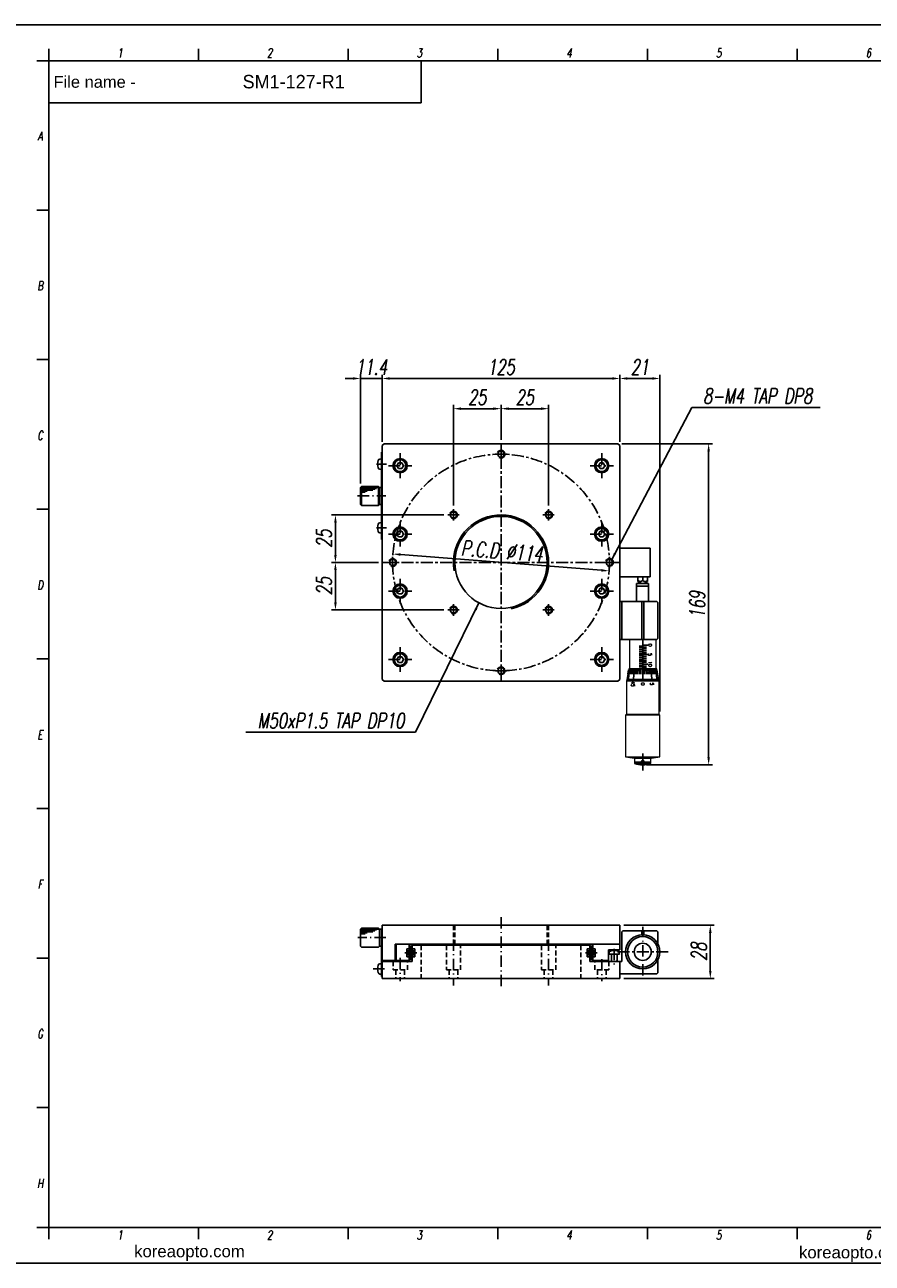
# Model space of a CAD drawing. Extents: x 0 to 2729, y 0 to 652.
# Tile 3 of 6: x 916 to 1362, y 0 to 652. Entities that reach past the tile are written whole.
import ezdxf
from ezdxf.enums import TextEntityAlignment as Align

# ---------------------------------------------------------------- set-up
doc = ezdxf.new("R2010")
doc.units = 0
doc.header["$LTSCALE"] = 0.2
for name, pattern in [('CENTER', [50.8, 31.75, -6.35, 6.35, -6.35]), ('DASHDOT', [50.5, 30, -9, 2.5, -9]), ('HIDDEN', [9.525, 6.35, -3.175])]:
    doc.linetypes.add(name, pattern=pattern)
doc.layers.get('0').update_dxf_attribs({"linetype": 'CONTINUOUS'})
doc.layers.get('DEFPOINTS').update_dxf_attribs({"linetype": 'CONTINUOUS'})
for name, color, linetype in [('1', 1, 'CENTER'), ('2', 2, 'HIDDEN'), ('3', 3, 'CONTINUOUS'), ('4', 4, 'CONTINUOUS'), ('DIM', 8, 'CONTINUOUS'), ('FORM', 7, 'CONTINUOUS'), ('PAPER', 2, 'CONTINUOUS'), ('W', 4, 'CONTINUOUS')]:
    doc.layers.add(name, color=color, linetype=linetype)
doc.styles.add('H', font='txt')
doc.styles.add('ROMANS', font='ROMANS')
doc.styles.add('S', font='romans', dxfattribs={"width": 0.7})
doc.styles.add('SEACAD_arial_ttfI', font='arial.ttf')
doc.styles.get("Standard").update_dxf_attribs({"font": 'romans.shx', "width": 0.7, "oblique": 10, "bigfont": 'whgtxt.shx'})
doc.dimstyles.get("Standard").update_dxf_attribs({"dimtxt": 0.18, "dimasz": 0.18, "dimexe": 0.18, "dimexo": 0.0625, "dimgap": 0.09, "dimtad": 0, "dimtih": 1, "dimtoh": 1, "dimdec": 4, "dimzin": 0, "dimdsep": 46, "dimtxsty": 'Standard', "dimcen": 0.09, "dimadec": 0, "dimazin": 0, "dimtfac": 1, "dimtdec": 4, "dimtofl": 0, "dimtmove": 0, "dimatfit": 3, "dimfxl": 0, "dimtolj": 1, "dimtzin": 0, "dimarcsym": 0})

# ---------------------------------------------------------------- blocks, each defined once
blk = doc.blocks.new('*D131')
at = {"color": 4, "lineweight": -2}
for p, q in [((1141.54, 398.83), (1141.54, 451.76)), ((1162.54, 449.76), (1145.54, 449.76)), ((1166.54, 433.33), (1166.54, 451.76))]:
    blk.add_line(p, q, dxfattribs=at)
at = {"color": 4}
for points in [[(1145.54, 450.43), (1145.54, 449.09), (1141.54, 449.76)], [(1162.54, 450.43), (1162.54, 449.09), (1166.54, 449.76)]]:
    blk.add_solid(points, dxfattribs=at)
at = {"layer": 'DEFPOINTS', "color": 0}
for p in [(1141.54, 449.76), (1166.54, 431.33), (1141.54, 396.83)]:
    blk.add_point(p, dxfattribs=at)
at = {"color": 3, "insert": (1154.04, 455.76), "char_height": 8, "attachment_point": 5}
blk.add_mtext('\\A1;25', dxfattribs=at)
blk = doc.blocks.new('*D132')
at = {"color": 4, "lineweight": -2}
for p, q in [((1166.54, 433.33), (1166.54, 451.76)), ((1170.54, 449.76), (1187.54, 449.76)), ((1191.54, 398.83), (1191.54, 451.76))]:
    blk.add_line(p, q, dxfattribs=at)
at = {"color": 4}
for points in [[(1170.54, 450.43), (1170.54, 449.09), (1166.54, 449.76)], [(1187.54, 450.43), (1187.54, 449.09), (1191.54, 449.76)]]:
    blk.add_solid(points, dxfattribs=at)
at = {"layer": 'DEFPOINTS', "color": 0}
for p in [(1191.54, 449.76), (1166.54, 431.33), (1191.54, 396.83)]:
    blk.add_point(p, dxfattribs=at)
at = {"color": 3, "insert": (1179.04, 455.76), "char_height": 8, "attachment_point": 5}
blk.add_mtext('\\A1;25', dxfattribs=at)
blk = doc.blocks.new('*D133')
at = {"layer": '3', "color": 4, "lineweight": -2}
for p, q in [((1104.04, 432.33), (1104.04, 467.65)), ((1225.04, 465.65), (1108.04, 465.65)), ((1229.04, 432.33), (1229.04, 467.65))]:
    blk.add_line(p, q, dxfattribs=at)
at = {"layer": '3', "color": 4}
for points in [[(1108.04, 466.32), (1108.04, 464.98), (1104.04, 465.65)], [(1225.04, 466.32), (1225.04, 464.98), (1229.04, 465.65)]]:
    blk.add_solid(points, dxfattribs=at)
at = {"layer": 'DEFPOINTS', "color": 0}
for p in [(1104.04, 465.65), (1104.04, 430.33), (1229.04, 430.33)]:
    blk.add_point(p, dxfattribs=at)
at = {"layer": '3', "color": 3, "insert": (1166.54, 471.65), "char_height": 8, "attachment_point": 5}
blk.add_mtext('\\A1;125', dxfattribs=at)
blk = doc.blocks.new('*D134')
at = {"color": 4, "lineweight": -2}
for p, q in [((1229.04, 432.33), (1229.04, 467.65)), ((1246.04, 465.65), (1233.04, 465.65)), ((1250.04, 290.33), (1250.04, 467.65))]:
    blk.add_line(p, q, dxfattribs=at)
at = {"color": 4}
for points in [[(1233.04, 466.32), (1233.04, 464.98), (1229.04, 465.65)], [(1246.04, 466.32), (1246.04, 464.98), (1250.04, 465.65)]]:
    blk.add_solid(points, dxfattribs=at)
at = {"layer": 'DEFPOINTS', "color": 0}
for p in [(1229.04, 465.65), (1229.04, 430.33), (1250.04, 288.33)]:
    blk.add_point(p, dxfattribs=at)
at = {"color": 3, "insert": (1239.54, 471.65), "char_height": 8, "attachment_point": 5}
blk.add_mtext('\\A1;21', dxfattribs=at)
blk = doc.blocks.new('*D135')
at = {"color": 4, "lineweight": -2}
for p, q in [((1230.04, 431.33), (1277.71, 431.33)), ((1275.71, 427.33), (1275.71, 266.33)), ((1243.04, 262.33), (1277.71, 262.33))]:
    blk.add_line(p, q, dxfattribs=at)
at = {"color": 4}
for points in [[(1275.04, 427.33), (1276.37, 427.33), (1275.71, 431.33)], [(1275.04, 266.33), (1276.37, 266.33), (1275.71, 262.33)]]:
    blk.add_solid(points, dxfattribs=at)
at = {"layer": 'DEFPOINTS', "color": 0}
for p in [(1228.04, 431.33), (1241.04, 262.33), (1275.71, 262.33)]:
    blk.add_point(p, dxfattribs=at)
at = {"color": 3, "insert": (1269.71, 346.58), "char_height": 8, "attachment_point": 5, "rotation": 90}
blk.add_mtext('\\A1;169', dxfattribs=at)
blk = doc.blocks.new('*D136')
at = {"color": 4, "lineweight": -2}
for p, q in [((1088.64, 465.65), (1084.64, 465.65)), ((1092.64, 410.33), (1092.64, 467.65)), ((1092.64, 465.65), (1104.04, 465.65)), ((1108.04, 465.65), (1112.04, 465.65))]:
    blk.add_line(p, q, dxfattribs=at)
at = {"color": 4}
for points in [[(1088.64, 466.32), (1088.64, 464.98), (1092.64, 465.65)], [(1108.04, 466.32), (1108.04, 464.98), (1104.04, 465.65)]]:
    blk.add_solid(points, dxfattribs=at)
at = {"layer": 'DEFPOINTS', "color": 0}
for p in [(1104.04, 465.65), (1104.04, 465.65), (1092.64, 408.33)]:
    blk.add_point(p, dxfattribs=at)
at = {"color": 3, "insert": (1098.34, 471.65), "char_height": 8, "attachment_point": 5}
blk.add_mtext('\\A1;11.4', dxfattribs=at)
blk = doc.blocks.new('*D137')
at = {"color": 4, "lineweight": -2}
for p, q in [((1102.04, 368.83), (1077.46, 368.83)), ((1079.46, 347.83), (1079.46, 364.83)), ((1136.54, 343.83), (1077.46, 343.83))]:
    blk.add_line(p, q, dxfattribs=at)
at = {"color": 4}
for points in [[(1078.79, 364.83), (1080.13, 364.83), (1079.46, 368.83)], [(1078.79, 347.83), (1080.13, 347.83), (1079.46, 343.83)]]:
    blk.add_solid(points, dxfattribs=at)
at = {"layer": 'DEFPOINTS', "color": 0}
for p in [(1079.46, 368.83), (1104.04, 368.83), (1138.54, 343.83)]:
    blk.add_point(p, dxfattribs=at)
at = {"color": 3, "insert": (1073.46, 356.33), "char_height": 8, "attachment_point": 5, "rotation": 90}
blk.add_mtext('\\A1;25', dxfattribs=at)
blk = doc.blocks.new('*D138')
at = {"color": 4, "lineweight": -2}
for p, q in [((1136.54, 393.83), (1077.46, 393.83)), ((1079.46, 389.83), (1079.46, 372.83)), ((1102.04, 368.83), (1077.46, 368.83))]:
    blk.add_line(p, q, dxfattribs=at)
at = {"color": 4}
for points in [[(1078.79, 389.83), (1080.13, 389.83), (1079.46, 393.83)], [(1078.79, 372.83), (1080.13, 372.83), (1079.46, 368.83)]]:
    blk.add_solid(points, dxfattribs=at)
at = {"layer": 'DEFPOINTS', "color": 0}
for p in [(1138.54, 393.83), (1079.46, 368.83), (1104.04, 368.83)]:
    blk.add_point(p, dxfattribs=at)
at = {"color": 3, "insert": (1073.46, 381.33), "char_height": 8, "attachment_point": 5, "rotation": 90}
blk.add_mtext('\\A1;25', dxfattribs=at)
blk = doc.blocks.new('*D139')
at = {"color": 4, "lineweight": -2}
for p, q in [((1231.04, 177.95), (1278.59, 177.95)), ((1276.59, 173.95), (1276.59, 153.95)), ((1231.04, 149.95), (1278.59, 149.95))]:
    blk.add_line(p, q, dxfattribs=at)
at = {"color": 4}
for points in [[(1275.92, 173.95), (1277.26, 173.95), (1276.59, 177.95)], [(1275.92, 153.95), (1277.26, 153.95), (1276.59, 149.95)]]:
    blk.add_solid(points, dxfattribs=at)
at = {"layer": 'DEFPOINTS', "color": 0}
for p in [(1229.04, 177.95), (1229.04, 149.95), (1276.59, 149.95)]:
    blk.add_point(p, dxfattribs=at)
at = {"color": 3, "insert": (1270.59, 163.95), "char_height": 8, "attachment_point": 5, "rotation": 90}
blk.add_mtext('\\A1;28', dxfattribs=at)
blk = doc.blocks.new('A$C441E1B41')
for p, q in [((2.31, 25), (2.31, 0)), ((2.71, 16), (2.71, 25)), ((3.71, 25), (4.21, 25.5)), ((3.71, 25), (3.71, 16)), ((13.21, 25.5), (4.21, 25.5)), ((13.71, 25), (13.21, 25.5)), ((13.71, 16), (13.71, 25)), ((3.71, 16), (4.21, 15.5)), ((4.21, 15.5), (13.21, 15.5)), ((13.21, 15.5), (13.71, 16))]:
    blk.add_line(p, q)
blk.add_arc((-2.29, 4), 7, 343.74297, 16.25703)
at = {"layer": '1', "color": 7, "linetype": 'Continuous'}
for p, q in [((2.31, 25), (2.71, 25)), ((2.71, 25), (2.71, 0)), ((3.71, 25), (2.71, 25)), ((2.71, 16.5), (2.71, 24.5)), ((3.71, 25), (3.71, 16)), ((3.71, 16), (2.71, 16)), ((2.71, 6.75), (2.71, 3.57)), ((3.55, 6.68), (2.71, 6.75)), ((2.31, 5.39), (2.31, 3.57)), ((2.31, 0), (2.71, 0)), ((3.55, 1.32), (2.71, 1.25))]:
    blk.add_line(p, q, dxfattribs=at)
for centre, start, end in [((3.47, 5.68), 16.25703, 85), ((3.47, 2.32), 275, 343.74297)]:
    blk.add_arc(centre, 1, start, end, dxfattribs=at)
at = {"layer": '3', "color": 1, "linetype": 'DASHDOT'}
for p, q in [((0.34, 20.5), (15.19, 20.5)), ((7.05, 4), (0, 4))]:
    blk.add_line(p, q, dxfattribs=at)
at = {"layer": '3'}
for p, q in [((13.21, 25), (4.21, 25)), ((13.21, 24.5), (5.21, 24.5)), ((13.21, 24), (6.21, 24)), ((13.21, 23.5), (7.21, 23.5)), ((13.21, 23), (10.21, 23)), ((13.21, 22.5), (11.21, 22.5))]:
    blk.add_line(p, q, dxfattribs=at)
blk = doc.blocks.new('A$C1B74274C')
for p, q in [((3.71, 27.5), (4.21, 28)), ((3.71, 27.5), (3.71, 18.5)), ((13.21, 28), (4.21, 28)), ((13.71, 27.5), (13.21, 28)), ((13.71, 18.5), (13.71, 27.5)), ((3.71, 18.5), (4.21, 18)), ((4.21, 18), (13.21, 18)), ((13.21, 18), (13.71, 18.5))]:
    blk.add_line(p, q)
at = {"layer": '1', "color": 7, "linetype": 'Continuous'}
for p, q in [((2.31, 46), (2.31, 0)), ((2.71, 46), (2.31, 46)), ((2.71, 0), (2.71, 46)), ((2.71, 42.5), (3.55, 42.43)), ((2.71, 37), (2.71, 42.5)), ((3.55, 37.07), (2.71, 37)), ((3.71, 27.5), (2.71, 27.5)), ((3.71, 27.5), (3.71, 18.5)), ((3.71, 18.5), (2.71, 18.5)), ((2.71, 9), (3.55, 8.93)), ((2.71, 3.5), (2.71, 9)), ((3.55, 3.57), (2.71, 3.5)), ((2.31, 0), (2.71, 0))]:
    blk.add_line(p, q, dxfattribs=at)
for centre, radius, start, end in [((3.47, 41.43), 1, 16.25703, 85), ((-2.29, 39.75), 7, 343.74297, 16.25703), ((3.47, 38.07), 1, 275, 343.74297), ((3.47, 7.93), 1, 16.25703, 85), ((-2.29, 6.25), 7, 343.74297, 16.25703), ((3.47, 4.57), 1, 275, 343.74297)]:
    blk.add_arc(centre, radius, start, end, dxfattribs=at)
at = {"layer": '3', "color": 1, "linetype": 'DASHDOT'}
for p, q in [((5.25, 39.75), (0, 39.75)), ((15.23, 23), (0.45, 23)), ((5.25, 6.25), (0, 6.25))]:
    blk.add_line(p, q, dxfattribs=at)
at = {"layer": '3'}
for p, q in [((4.21, 28), (4.21, 18)), ((13.21, 27.5), (4.21, 27.5)), ((13.21, 27), (5.21, 27)), ((13.21, 26.5), (6.21, 26.5)), ((13.21, 28), (13.21, 18)), ((13.21, 26), (7.21, 26)), ((13.21, 25.5), (10.21, 25.5)), ((13.21, 25), (11.21, 25))]:
    blk.add_line(p, q, dxfattribs=at)
blk = doc.blocks.new('SW_CENTERMARKSYMBOL_0')
at = {"layer": '3', "color": 0}
for p, q in [((-2.5, 0), (-4.45, 0)), ((0, 0), (-2.5, 0)), ((0, 2.5), (0, 4.45)), ((0, 0), (0, 2.5)), ((0, 0), (0, -2.5)), ((0, 0), (2.5, 0)), ((2.5, 0), (4.45, 0)), ((0, -2.5), (0, -4.45))]:
    blk.add_line(p, q, dxfattribs=at)
blk = doc.blocks.new('SGHF')
at = {"color": 7, "linetype": 'Continuous', "lineweight": 15}
for p, q in [((11324.14, 3853.02), (11308.64, 3853.02)), ((11308.64, 3853.02), (11308.64, 3846.02)), ((11330.57, 3854.62), (11324.14, 3853.37)), ((11324.14, 3853.37), (11324.14, 3838.67)), ((11348.14, 3854.62), (11330.57, 3854.62)), ((11330.57, 3854.62), (11330.57, 3846.02)), ((11348.54, 3855.02), (11348.14, 3854.62)), ((11348.14, 3854.62), (11348.14, 3837.42)), ((11370.34, 3855.02), (11348.54, 3855.02)), ((11348.54, 3855.02), (11348.54, 3846.02)), ((11371.14, 3850.57), (11370.34, 3855.02)), ((11370.34, 3846.02), (11370.34, 3855.02)), ((11308.64, 3846.02), (11308.64, 3839.02)), ((11330.57, 3846.02), (11330.57, 3837.42)), ((11348.54, 3846.02), (11348.54, 3837.02)), ((11370.34, 3837.02), (11370.34, 3846.02)), ((11371.14, 3846.02), (11371.14, 3850.57)), ((11374, 3850.37), (11371.14, 3850.37)), ((11371.14, 3841.47), (11371.14, 3846.02)), ((11374, 3841.67), (11374, 3850.37)), ((11308.64, 3839.02), (11324.14, 3839.02)), ((11324.14, 3838.67), (11330.57, 3837.42)), ((11370.34, 3837.02), (11371.14, 3841.47)), ((11371.14, 3841.67), (11374, 3841.67)), ((11330.57, 3837.42), (11348.14, 3837.42)), ((11348.14, 3837.42), (11348.54, 3837.02)), ((11348.54, 3837.02), (11370.34, 3837.02))]:
    blk.add_line(p, q, dxfattribs=at)
at = {"color": 0, "linetype": 'ByBlock'}
for p, q in [((11324.14, 3852.52), (11324.14, 3839.52)), ((11308.64, 3846.02), (11324.14, 3846.02)), ((11311.64, 3848.77), (11311.64, 3846.27)), ((11312.14, 3844.07), (11312.14, 3845.77)), ((11312.64, 3847.97), (11312.64, 3846.27)), ((11313.14, 3844.07), (11313.14, 3845.77)), ((11313.64, 3847.97), (11313.64, 3846.27)), ((11314.14, 3844.07), (11314.14, 3845.77)), ((11314.64, 3847.97), (11314.64, 3846.27)), ((11315.14, 3844.07), (11315.14, 3845.77)), ((11315.64, 3847.97), (11315.64, 3846.27)), ((11316.14, 3844.07), (11316.14, 3845.77)), ((11316.64, 3848.77), (11316.64, 3846.27)), ((11317.14, 3844.07), (11317.14, 3845.77)), ((11317.64, 3847.97), (11317.64, 3846.27)), ((11318.14, 3844.07), (11318.14, 3845.77)), ((11318.64, 3847.97), (11318.64, 3846.27)), ((11319.14, 3844.07), (11319.14, 3845.77)), ((11319.64, 3847.97), (11319.64, 3846.27)), ((11320.14, 3844.07), (11320.14, 3845.77)), ((11320.64, 3847.97), (11320.64, 3846.27)), ((11321.14, 3844.07), (11321.14, 3845.77)), ((11321.64, 3848.77), (11321.64, 3846.27)), ((11322.14, 3844.07), (11322.14, 3845.77)), ((11322.64, 3847.97), (11322.64, 3846.27)), ((11323.14, 3844.07), (11323.14, 3845.77)), ((11323.64, 3847.97), (11323.64, 3846.27)), ((11324.14, 3846.02), (11329.64, 3846.02))]:
    blk.add_line(p, q, dxfattribs=at)
at = {"color": 7, "linetype": 'Continuous', "lineweight": 15}
blk.add_arc((11359.64, 3846.02), 15, 343.14204, 16.85796, dxfattribs=at)
blk.add_open_spline([(11373.99, 3846.02), (11373.99, 3845.91), (11373.97, 3845.8), (11373.89, 3845.59), (11373.82, 3845.5), (11373.67, 3845.34), (11373.57, 3845.28), (11373.37, 3845.2), (11373.26, 3845.17), (11373.03, 3845.17), (11372.92, 3845.19), (11372.72, 3845.28), (11372.62, 3845.34), (11372.38, 3845.58), (11372.29, 3845.8), (11372.29, 3846.14), (11372.32, 3846.25), (11372.4, 3846.45), (11372.46, 3846.55), (11372.62, 3846.7), (11372.72, 3846.77), (11372.92, 3846.85), (11373.03, 3846.87), (11373.25, 3846.87), (11373.37, 3846.85), (11373.57, 3846.77), (11373.66, 3846.7), (11373.9, 3846.47), (11373.99, 3846.25), (11373.99, 3846.02)], degree=3, knots=[0, 0, 0, 0, 0.0625, 0.0625, 0.125, 0.125, 0.1875, 0.1875, 0.25, 0.25, 0.3125, 0.3125, 0.375, 0.375, 0.5, 0.5, 0.5625, 0.5625, 0.625, 0.625, 0.6875, 0.6875, 0.75, 0.75, 0.8125, 0.8125, 0.875, 0.875, 1, 1, 1, 1], dxfattribs=at)
at = {"layer": '1', "color": 7, "linetype": 'Continuous'}
for p, q in [((11324.14, 3852.92), (11329.14, 3853.48)), ((11324.14, 3851.61), (11326.9, 3851.95)), ((11324.16, 3852.14), (11326.92, 3852.52)), ((11324.17, 3853.18), (11326.93, 3853.55)), ((11324.17, 3852.56), (11326.93, 3852.94)), ((11324.72, 3853.49), (11326.93, 3853.79)), ((11324.13, 3850.99), (11326.89, 3851.28)), ((11324.14, 3850.28), (11329.14, 3850.85)), ((11324.14, 3849.52), (11326.89, 3849.77)), ((11324.14, 3848.69), (11326.89, 3848.89)), ((11324.14, 3847.83), (11326.89, 3847.96)), ((11324.14, 3846.93), (11326.89, 3847)), ((11324.14, 3845.11), (11326.89, 3845.05)), ((11324.13, 3841.06), (11326.89, 3840.77)), ((11324.14, 3844.22), (11326.89, 3844.09)), ((11324.14, 3843.35), (11326.89, 3843.16)), ((11324.14, 3842.53), (11326.89, 3842.28)), ((11324.14, 3841.76), (11329.14, 3841.2)), ((11324.14, 3840.44), (11326.9, 3840.1)), ((11324.14, 3839.13), (11329.14, 3838.56)), ((11324.16, 3839.9), (11326.92, 3839.52)), ((11324.17, 3839.48), (11326.93, 3839.1)), ((11324.17, 3838.87), (11326.93, 3838.49)), ((11324.72, 3838.56), (11326.93, 3838.26))]:
    blk.add_line(p, q, dxfattribs=at)
at = {"layer": 'DIM'}
blk.add_line((11329.64, 3854.52), (11329.64, 3837.52), dxfattribs=at)
at = {"layer": '2', "color": 1, "linetype": 'CENTER'}
blk.add_blockref('SW_CENTERMARKSYMBOL_0', (11373.14, 3846.02), dxfattribs=at)
at = {"color": 0, "linetype": 'ByBlock', "style": 'ROMANS', "width": 0.8}
for s, p in [('5', (11331.45, 3850.02)), ('5', (11315.95, 3849.02)), ('10', (11320.28, 3849.02)), ('45', (11330.78, 3840.02))]:
    blk.add_text(s, height=1.8, dxfattribs=at).set_placement(p)
for p in [(11312.33, 3850.83), (11332.8, 3846.96)]:
    blk.add_text('0', height=1.8, rotation=180, dxfattribs=at).set_placement(p)
blk = doc.blocks.new('*D171')
at = {"color": 4, "lineweight": -2}
blk.add_line((1219.38, 364.7), (1113.7, 372.97), dxfattribs=at)
at = {"color": 4}
for points in [[(1113.76, 373.64), (1113.65, 372.31), (1109.72, 373.29)], [(1219.43, 365.36), (1219.33, 364.03), (1223.37, 364.38)]]:
    blk.add_solid(points, dxfattribs=at)
at = {"layer": 'DEFPOINTS', "color": 0}
for p in [(1109.72, 373.29), (1223.37, 364.38)]:
    blk.add_point(p, dxfattribs=at)
at = {"color": 3, "insert": (1167.01, 374.82), "char_height": 8, "attachment_point": 5, "rotation": 355.52114}
blk.add_mtext('\\A1;P.C.D %%c114', dxfattribs=at)
blk = doc.blocks.new('erdftrgf45r')
at = {"layer": 'W'}
for p, q in [((34921.74, 9666.28), (35198.74, 9666.28)), ((34921.74, 9471.28), (34921.74, 9666.28)), ((35198.74, 9666.28), (35198.74, 9471.28)), ((35198.74, 9471.28), (34921.74, 9471.28))]:
    blk.add_line(p, q, dxfattribs=at)

msp = doc.modelspace()

# ---------------------------------------------------------------- linework, layer by layer
at = {"color": 7, "linetype": 'Continuous'}
for p, q in [((1245.04241, 376.33487), (1229.04241, 376.33487)), ((1245.04241, 361.33487), (1245.04241, 376.33487)), ((1229.04241, 361.33487), (1245.04241, 361.33487)), ((1243.54241, 361.33487), (1238.54241, 361.33487)), ((1238.54241, 361.33487), (1238.54241, 358.88538)), ((1241.04241, 361.33487), (1241.04241, 359.35581)), ((1243.54241, 358.88538), (1243.54241, 361.33487))]:
    msp.add_line(p, q, dxfattribs=at)
at = {"color": 0}
for p, q in [((1229.04241, 348.33487), (1229.04241, 328.33487)), ((1230.54241, 174.95037), (1230.04241, 174.45037)), ((1230.04241, 174.45037), (1230.04241, 158.95037)), ((1240.54241, 174.95037), (1230.54241, 174.95037)), ((1240.54241, 174.95037), (1240.54241, 172.93647)), ((1248.54241, 174.95037), (1241.54241, 174.95037)), ((1241.54241, 174.95037), (1241.54241, 172.93647)), ((1249.04241, 174.45037), (1248.54241, 174.95037)), ((1249.04241, 174.45037), (1249.04241, 168.07347)), ((1230.04241, 158.95037), (1229.04241, 158.95037)), ((1249.04241, 159.82726), (1249.04241, 152.95037)), ((1248.54241, 152.45037), (1229.04241, 152.45037)), ((1249.04241, 152.95037), (1248.54241, 152.45037))]:
    msp.add_line(p, q, dxfattribs=at)
for p, q in [((1247.96934, 328.33487), (1233.96934, 328.33487)), ((1229.04241, 164.95037), (1229.04241, 177.95037)), ((1110.81547, 167.95037), (1110.81547, 159.45037)), ((1110.81547, 167.95037), (1110.81547, 159.45037)), ((1111.31547, 167.95037), (1111.31547, 159.45037)), ((1117.01547, 165.52619), (1117.01547, 161.37454)), ((1117.01547, 161.87454), (1117.01547, 165.52619)), ((1118.29241, 165.52619), (1117.01547, 165.52619)), ((1118.17741, 164.13037), (1118.17741, 162.77037)), ((1118.17741, 164.13037), (1118.67241, 164.13037)), ((1118.31547, 165.52619), (1118.31547, 167.95037)), ((1118.31547, 166.02619), (1118.31547, 167.95037)), ((1118.67241, 166.95037), (1118.67241, 159.95037)), ((1119.51241, 166.95037), (1119.51241, 159.95037)), ((1120.00741, 164.13037), (1119.51241, 164.13037)), ((1119.86936, 165.52619), (1119.86936, 167.45037)), ((1119.86936, 165.52619), (1121.16936, 165.52619)), ((1120.00741, 164.13037), (1120.00741, 162.77037)), ((1213.21547, 165.52619), (1211.91547, 165.52619)), ((1213.07741, 164.13037), (1213.07741, 162.77037)), ((1213.07741, 164.13037), (1213.57241, 164.13037)), ((1213.21547, 165.52619), (1213.21547, 167.45037)), ((1213.57241, 166.95037), (1213.57241, 159.95037)), ((1214.41241, 166.95037), (1214.41241, 159.95037)), ((1214.90741, 164.13037), (1214.41241, 164.13037)), ((1214.76936, 165.52619), (1214.76936, 167.95037)), ((1214.79241, 165.52619), (1216.06936, 165.52619)), ((1214.90741, 164.13037), (1214.90741, 162.77037)), ((1216.06936, 165.52619), (1216.06936, 161.37454)), ((1220.16936, 167.95037), (1229.04241, 167.95037)), ((1118.31547, 161.37454), (1117.01547, 161.37454)), ((1118.17741, 162.77037), (1118.67241, 162.77037)), ((1118.31547, 161.37454), (1118.31547, 159.45037)), ((1118.31547, 161.37454), (1118.31547, 159.45037)), ((1118.67241, 159.95037), (1119.51241, 159.95037)), ((1120.00741, 162.77037), (1119.51241, 162.77037)), ((1119.86936, 161.37454), (1121.16936, 161.37454)), ((1119.86936, 161.37454), (1119.86936, 158.95037)), ((1213.21547, 161.37454), (1211.91547, 161.37454)), ((1213.07741, 162.77037), (1213.57241, 162.77037)), ((1213.21547, 161.37454), (1213.21547, 158.95037)), ((1214.41241, 159.95037), (1213.57241, 159.95037)), ((1214.90741, 162.77037), (1214.41241, 162.77037)), ((1214.76936, 161.37454), (1216.06936, 161.37454)), ((1214.76936, 161.37454), (1214.76936, 159.45037)), ((928.70553, 151.21043), (928.70553, 18.98796)), ((928.70553, 18.98796), (1086.14292, 18.98796))]:
    msp.add_line(p, q)
msp.add_lwpolyline([(909.81661, 651.76691), (1819.63311, 651.76691), (1819.63311, 0.09904), (909.81661, 0.09904)], close=True)
for centre, radius in [((1166.53733, 425.82978), 1.65), ((1141.54241, 393.83487), 1.65), ((1191.54241, 393.83487), 1.65), ((1109.53733, 368.82978), 1.65), ((1223.54241, 368.83487), 1.65), ((1141.54241, 343.83487), 1.65), ((1191.54241, 343.83487), 1.65), ((1166.54241, 311.83487), 1.65), ((1241.04241, 163.95037), 9), ((1241.04241, 163.95037), 8), ((1117.61047, 164.93119), 0.595), ((1119.09241, 163.45037), 1.5), ((1120.57436, 164.93119), 0.595), ((1212.51047, 164.93119), 0.595), ((1213.99241, 163.45037), 1.5), ((1215.47436, 164.93119), 0.595), ((1241.04241, 163.95037), 4.5), ((1117.61047, 161.96954), 0.595), ((1120.57436, 161.96954), 0.595), ((1212.51047, 161.96954), 0.595), ((1215.47436, 161.96954), 0.595)]:
    msp.add_circle(centre, radius)
at = {"color": 3}
for centre in [(1166.54241, 425.83487), (1109.54241, 368.83487), (1223.5475, 368.83996), (1166.5475, 311.83996)]:
    msp.add_arc(centre, 2, 239.53161836, 156.40702219, dxfattribs=at)
at = {"color": 7, "linetype": 'Continuous'}
for centre, radius, start, end in [((1239.79241, 360.7813), 1.89592, 228.752728, 311.247272), ((1241.04241, 361.33487), 3.5, 224.41531, 315.58469), ((1242.29241, 360.7813), 1.89592, 228.752728, 311.247272)]:
    msp.add_arc(centre, radius, start, end, dxfattribs=at)
at = {"layer": '1', "color": 7, "linetype": 'Continuous'}
for p, q in [((1105.04241, 431.33487), (1104.04241, 430.33487)), ((1104.04241, 430.33487), (1104.04241, 307.33487)), ((1228.04241, 431.33487), (1105.04241, 431.33487)), ((1229.04241, 430.33487), (1228.04241, 431.33487)), ((1229.04241, 307.33487), (1229.04241, 430.33487)), ((1112.59984, 421.25832), (1111.73381, 419.75832)), ((1111.73381, 419.75832), (1112.59984, 418.25832)), ((1114.33189, 421.25832), (1112.59984, 421.25832)), ((1112.59984, 418.25832), (1114.33189, 418.25832)), ((1115.19791, 419.75832), (1114.33189, 421.25832)), ((1114.33189, 418.25832), (1115.19791, 419.75832)), ((1218.59984, 421.25832), (1217.73381, 419.75832)), ((1217.73381, 419.75832), (1218.59984, 418.25832)), ((1220.33189, 421.25832), (1218.59984, 421.25832)), ((1218.59984, 418.25832), (1220.33189, 418.25832)), ((1221.19791, 419.75832), (1220.33189, 421.25832)), ((1220.33189, 418.25832), (1221.19791, 419.75832)), ((1112.59984, 385.25832), (1111.73381, 383.75832)), ((1114.33189, 385.25832), (1112.59984, 385.25832)), ((1115.19791, 383.75832), (1114.33189, 385.25832)), ((1218.59984, 385.25832), (1217.73381, 383.75832)), ((1220.33189, 385.25832), (1218.59984, 385.25832)), ((1221.19791, 383.75832), (1220.33189, 385.25832)), ((1111.73381, 383.75832), (1112.59984, 382.25832)), ((1112.59984, 382.25832), (1114.33189, 382.25832)), ((1114.33189, 382.25832), (1115.19791, 383.75832)), ((1217.73381, 383.75832), (1218.59984, 382.25832)), ((1218.59984, 382.25832), (1220.33189, 382.25832)), ((1220.33189, 382.25832), (1221.19791, 383.75832)), ((1112.59984, 355.25832), (1111.73381, 353.75832)), ((1111.73381, 353.75832), (1112.59984, 352.25832)), ((1114.33189, 355.25832), (1112.59984, 355.25832)), ((1112.59984, 352.25832), (1114.33189, 352.25832)), ((1115.19791, 353.75832), (1114.33189, 355.25832)), ((1114.33189, 352.25832), (1115.19791, 353.75832)), ((1218.59984, 355.25832), (1217.73381, 353.75832)), ((1217.73381, 353.75832), (1218.59984, 352.25832)), ((1220.33189, 355.25832), (1218.59984, 355.25832)), ((1218.59984, 352.25832), (1220.33189, 352.25832)), ((1221.19791, 353.75832), (1220.33189, 355.25832)), ((1220.33189, 352.25832), (1221.19791, 353.75832)), ((1237.79434, 357.83487), (1237.79434, 348.33487)), ((1244.14434, 357.83487), (1237.79434, 357.83487)), ((1237.79434, 356.33487), (1244.14434, 356.33487)), ((1244.14434, 348.33487), (1244.14434, 357.83487)), ((1248.54241, 348.33487), (1229.04241, 348.33487)), ((1229.04241, 347.33487), (1229.04241, 329.33487)), ((1230.04241, 328.33487), (1230.04241, 348.33487)), ((1240.54241, 328.33487), (1240.54241, 348.33487)), ((1241.54241, 328.33487), (1241.54241, 348.33487)), ((1249.04241, 347.83487), (1248.54241, 348.33487)), ((1249.04241, 328.83487), (1249.04241, 347.83487)), ((1229.04241, 328.33487), (1248.54241, 328.33487)), ((1248.54241, 328.33487), (1249.04241, 328.83487)), ((1112.59984, 319.25832), (1111.73381, 317.75832)), ((1111.73381, 317.75832), (1112.59984, 316.25832)), ((1114.33189, 319.25832), (1112.59984, 319.25832)), ((1112.59984, 316.25832), (1114.33189, 316.25832)), ((1115.19791, 317.75832), (1114.33189, 319.25832)), ((1114.33189, 316.25832), (1115.19791, 317.75832)), ((1218.59984, 319.25832), (1217.73381, 317.75832)), ((1217.73381, 317.75832), (1218.59984, 316.25832)), ((1220.33189, 319.25832), (1218.59984, 319.25832)), ((1218.59984, 316.25832), (1220.33189, 316.25832)), ((1221.19791, 317.75832), (1220.33189, 319.25832)), ((1220.33189, 316.25832), (1221.19791, 317.75832)), ((1104.04241, 307.33487), (1105.04241, 306.33487)), ((1105.04241, 306.33487), (1228.04241, 306.33487)), ((1228.04241, 306.33487), (1229.04241, 307.33487)), ((1104.04241, 177.95037), (1229.04241, 177.95037)), ((1104.04241, 149.95037), (1104.04241, 177.95037)), ((1166.54241, 167.95037), (1110.81547, 167.95037)), ((1110.81547, 167.95037), (1118.68853, 167.95037)), ((1110.81547, 167.95037), (1119.54241, 167.95037)), ((1118.67241, 166.95037), (1119.51241, 166.95037)), ((1119.86936, 167.45037), (1166.54241, 167.45037)), ((1166.54241, 167.45037), (1120.24241, 167.45037)), ((1229.04241, 167.95037), (1166.54241, 167.95037)), ((1213.21547, 167.45037), (1166.54241, 167.45037)), ((1213.54241, 167.95037), (1229.04241, 167.95037)), ((1214.41241, 166.95037), (1213.57241, 166.95037)), ((1228.36936, 167.95037), (1214.76936, 167.95037)), ((1214.76936, 167.95037), (1229.04241, 167.95037)), ((1223.04241, 159.45037), (1223.04241, 164.95037)), ((1223.04241, 164.95037), (1229.04241, 164.95037)), ((1223.36654, 163.49762), (1223.29241, 162.65037)), ((1228.79241, 162.65037), (1228.71829, 163.49762)), ((1104.04241, 158.95037), (1119.86936, 158.95037)), ((1213.21547, 158.95037), (1229.04241, 158.95037)), ((1214.76936, 159.45037), (1223.04241, 159.45037)), ((1223.29241, 162.65037), (1228.79241, 162.65037)), ((1224.54241, 162.65037), (1224.54241, 158.95037)), ((1224.79241, 158.95037), (1224.54241, 159.35037)), ((1227.29241, 158.95037), (1227.54241, 159.35037)), ((1227.54241, 158.95037), (1227.54241, 162.65037)), ((1229.04241, 158.95037), (1229.04241, 149.95037)), ((1229.04241, 149.95037), (1104.04241, 149.95037)), ((1229.04241, 149.95037), (1174.04241, 149.95037))]:
    msp.add_line(p, q, dxfattribs=at)
at = {"layer": '1'}
for p, q in [((1166.54241, 306.33487), (1166.54241, 431.33487)), ((1104.04241, 368.83487), (1229.04241, 368.83487)), ((1122.20741, 163.45037), (1115.97741, 163.45037)), ((1210.87741, 163.45037), (1217.10741, 163.45037)), ((1254.48146, 163.95037), (1227.35176, 163.95037))]:
    msp.add_line(p, q, dxfattribs=at)
msp.add_circle((1166.54241, 368.83487), 57, dxfattribs=at)
at = {"layer": '1', "color": 7, "linetype": 'Continuous'}
for centre, radius in [((1113.46586, 419.75832), 3.75), ((1113.46586, 419.75832), 3.5), ((1113.46586, 419.75832), 3.1), ((1219.46586, 419.75832), 3.75), ((1219.46586, 419.75832), 3.5), ((1219.46586, 419.75832), 3.1), ((1166.54241, 368.83487), 24.25), ((1113.46586, 383.75832), 3.75), ((1113.46586, 383.75832), 3.5), ((1113.46586, 383.75832), 3.1), ((1219.46586, 383.75832), 3.75), ((1219.46586, 383.75832), 3.5), ((1219.46586, 383.75832), 3.1), ((1113.46586, 353.75832), 3.75), ((1113.46586, 353.75832), 3.5), ((1113.46586, 353.75832), 3.1), ((1219.46586, 353.75832), 3.75), ((1219.46586, 353.75832), 3.5), ((1219.46586, 353.75832), 3.1), ((1113.46586, 317.75832), 3.75), ((1113.46586, 317.75832), 3.5), ((1113.46586, 317.75832), 3.1), ((1219.46586, 317.75832), 3.75), ((1219.46586, 317.75832), 3.5), ((1219.46586, 317.75832), 3.1)]:
    msp.add_circle(centre, radius, dxfattribs=at)
at = {"layer": '1', "color": 3, "linetype": 'Continuous'}
msp.add_arc((1166.54241, 368.83487), 25, 282.3480435, 190.07586496, dxfattribs=at)
at = {"layer": '1', "color": 7, "linetype": 'Continuous'}
for centre, radius, start, end in [((1224.36273, 163.41046), 1, 106.257029, 175), ((1226.04241, 157.65037), 7, 73.742973, 106.257029), ((1227.72209, 163.41046), 1, 5.000002, 73.742973)]:
    msp.add_arc(centre, radius, start, end, dxfattribs=at)
at = {"layer": '2', "ltscale": 2}
for p, q in [((1141.54241, 177.95037), (1141.54241, 167.95037)), ((1142.29241, 177.95037), (1142.29241, 167.95037)), ((1190.79241, 177.95037), (1190.79241, 167.95037)), ((1191.54241, 177.95037), (1191.54241, 167.95037)), ((1124.54241, 167.45037), (1124.54241, 149.95037)), ((1137.79241, 167.45037), (1137.79241, 154.45037)), ((1145.29241, 154.45037), (1145.29241, 167.45037)), ((1187.79241, 167.45037), (1187.79241, 154.45037)), ((1195.29241, 154.45037), (1195.29241, 167.45037)), ((1208.54241, 167.45037), (1208.54241, 149.95037)), ((1109.79241, 158.95037), (1109.79241, 154.45037)), ((1117.29241, 154.45037), (1117.29241, 158.95037)), ((1215.79241, 154.45037), (1215.79241, 158.95037)), ((1223.29241, 158.95037), (1223.29241, 154.45037)), ((1109.79241, 154.45037), (1117.29241, 154.45037)), ((1111.29241, 154.45037), (1111.29241, 149.95037)), ((1115.79241, 154.45037), (1115.79241, 149.95037)), ((1137.79241, 154.45037), (1145.29241, 154.45037)), ((1139.29241, 154.45037), (1139.29241, 149.95037)), ((1143.79241, 154.45037), (1143.79241, 149.95037)), ((1187.79241, 154.45037), (1195.29241, 154.45037)), ((1189.29241, 154.45037), (1189.29241, 149.95037)), ((1193.79241, 154.45037), (1193.79241, 149.95037)), ((1223.29241, 154.45037), (1215.79241, 154.45037)), ((1217.29241, 154.45037), (1217.29241, 149.95037)), ((1221.79241, 154.45037), (1221.79241, 149.95037))]:
    msp.add_line(p, q, dxfattribs=at)
at = {"layer": '3', "color": 1, "linetype": 'DASHDOT'}
for p, q in [((1113.46586, 426.26707), (1113.46586, 413.24957)), ((1169.54241, 425.83487), (1163.54241, 425.83487)), ((1166.54241, 422.83487), (1166.54241, 428.83487)), ((1219.46586, 426.26707), (1219.46586, 413.24957)), ((1107.43336, 419.75832), (1119.65711, 419.75832)), ((1213.43336, 419.75832), (1225.65711, 419.75832)), ((1144.54241, 393.83487), (1138.54241, 393.83487)), ((1141.54241, 390.83487), (1141.54241, 396.83487)), ((1194.54241, 393.83487), (1188.54241, 393.83487)), ((1191.54241, 390.83487), (1191.54241, 396.83487)), ((1113.46586, 390.26707), (1113.46586, 377.24957)), ((1219.46586, 390.26707), (1219.46586, 377.24957)), ((1107.43336, 383.75832), (1119.65711, 383.75832)), ((1213.43336, 383.75832), (1225.65711, 383.75832)), ((1109.54241, 365.83487), (1109.54241, 371.83487)), ((1223.54241, 365.83487), (1223.54241, 371.83487)), ((1112.54241, 368.83487), (1106.54241, 368.83487)), ((1226.54241, 368.83487), (1220.54241, 368.83487)), ((1113.46586, 360.26707), (1113.46586, 347.24957)), ((1219.46586, 360.26707), (1219.46586, 347.24957)), ((1107.43336, 353.75832), (1119.65711, 353.75832)), ((1213.43336, 353.75832), (1225.65711, 353.75832)), ((1141.54241, 340.83487), (1141.54241, 346.83487)), ((1191.54241, 340.83487), (1191.54241, 346.83487)), ((1144.54241, 343.83487), (1138.54241, 343.83487)), ((1194.54241, 343.83487), (1188.54241, 343.83487)), ((1113.46586, 324.26707), (1113.46586, 311.24957)), ((1219.46586, 324.26707), (1219.46586, 311.24957)), ((1107.43336, 317.75832), (1119.65711, 317.75832)), ((1166.5475, 308.83996), (1166.5475, 314.83996)), ((1213.43336, 317.75832), (1225.65711, 317.75832)), ((1169.5475, 311.83996), (1163.5475, 311.83996)), ((1166.54241, 182.17847), (1166.54241, 144.74506)), ((1241.04241, 151.41616), (1241.04241, 177.05124)), ((1141.54241, 170.4507), (1141.54241, 146.3207)), ((1191.54241, 170.4507), (1191.54241, 146.3207)), ((1226.04241, 165.60426), (1226.04241, 157.14273)), ((1113.54241, 160.70925), (1113.54241, 148.4418)), ((1219.54241, 160.06039), (1219.54241, 148.55861))]:
    msp.add_line(p, q, dxfattribs=at)
at = {"layer": '3', "color": 7}
msp.add_line((1118.31547, 159.45037), (1104.04241, 159.45037), dxfattribs=at)
at = {"layer": '3'}
for centre in [(1141.54241, 393.83487), (1191.54241, 393.83487), (1141.54241, 343.83487), (1191.54241, 343.83487)]:
    msp.add_arc(centre, 2, 239.53161836, 156.40702219, dxfattribs=at)
at = {"layer": '4', "color": 7}
for p, q in [((1121.16936, 165.52619), (1121.16936, 161.37454)), ((1211.91547, 165.52619), (1211.91547, 161.37454))]:
    msp.add_line(p, q, dxfattribs=at)
at = {"layer": '4'}
msp.add_line((1211.91547, 164.75037), (1211.91547, 162.15037), dxfattribs=at)
at = {"layer": 'DEFPOINTS', "color": 0, "linetype": 'ByBlock'}
for p in [(1166.54241, 425.83487), (1166.54241, 425.83487), (1140.54576, 395.14985), (1141.54241, 393.83487), (1141.54241, 393.83487), (1142.89087, 395.31192), (1190.54576, 395.14985), (1191.54241, 393.83487), (1191.54241, 393.83487), (1192.89087, 395.31192), (1109.54241, 368.83487), (1109.54241, 368.83487), (1223.46586, 368.75832), (1223.46586, 368.75832), (1141.54241, 343.83487), (1141.54241, 343.83487), (1142.89087, 345.31192), (1191.54241, 343.83487), (1191.54241, 343.83487), (1192.89087, 345.31192), (1166.5475, 311.83996), (1166.5475, 311.83996), (1118.33853, 158.95037), (1118.71159, 158.95037)]:
    msp.add_point(p, dxfattribs=at)
at = {"layer": 'FORM', "color": 7, "linetype": 'Continuous'}
for q in [(1124.56229, 632.87799), (928.70553, 610.71939)]:
    msp.add_line((1124.56229, 610.71939), q, dxfattribs=at)
at = {"layer": 'PAPER'}
for p, q in [((928.70553, 632.87799), (928.70553, 639.17549)), ((1007.42423, 632.87799), (1007.42423, 639.17549)), ((1007.42423, 632.87799), (1007.42423, 639.17549)), ((1086.14292, 632.87799), (1086.14292, 639.17549)), ((1164.86161, 632.87799), (1164.86161, 639.17549)), ((1243.5803, 632.87799), (1243.5803, 639.17549)), ((1322.29899, 632.87799), (1322.29899, 639.17549)), ((928.70553, 632.87799), (922.40804, 632.87799)), ((928.70553, 554.27507), (922.40804, 554.27507)), ((928.70553, 475.55638), (922.40804, 475.55638)), ((928.70553, 396.83769), (922.40804, 396.83769)), ((928.70553, 318.11899), (922.40804, 318.11899)), ((928.70553, 239.4003), (922.40804, 239.4003)), ((928.70553, 160.68161), (922.40804, 160.68161)), ((928.70553, 81.96292), (922.40804, 81.96292)), ((928.70553, 18.98796), (922.40804, 18.98796)), ((928.70553, 18.98796), (928.70553, 12.69047)), ((1007.42423, 18.98796), (1007.42423, 12.69047)), ((1007.42423, 18.98796), (1007.42423, 12.69047)), ((1086.14292, 18.98796), (1086.14292, 12.69047)), ((1164.86161, 18.98796), (1164.86161, 12.69047)), ((1243.5803, 18.98796), (1243.5803, 12.69047)), ((1322.29899, 18.98796), (1322.29899, 12.69047))]:
    msp.add_line(p, q, dxfattribs=at)

# ---------------------------------------------------------------- block references
at = {"xscale": 3.148153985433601, "yscale": 3.148153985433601, "zscale": 3.148153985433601}
msp.add_blockref('erdftrgf45r', (-109010.32346, -29798.0624), dxfattribs=at)
at = {"xscale": -1}
for name, p in [('A$C1B74274C', (1106.34938, 380.83487)), ('A$C441E1B41', (1106.34938, 150.95036))]:
    msp.add_blockref(name, p, dxfattribs=at)
at = {"rotation": 270}
msp.add_blockref('SGHF', (-2604.98025, 11636.97819), dxfattribs=at)

# ---------------------------------------------------------------- texts
at = {"insert": (1057.5028, 621.79869), "char_height": 7.0833465, "width": 134.1189748, "attachment_point": 5, "style": 'H'}
msp.add_mtext('{\\C2;SM1-127-R1}', dxfattribs=at)
at = {"color": 3, "char_height": 8}
for s, insert, attachment_point in [('8-M4 TAP DP8', (1272.78657, 456.44434), 4), ('M50xP1.5 TAP DP10', (1115.65009, 285.58371), 6)]:
    msp.add_mtext(s, dxfattribs=dict(at, insert=insert, attachment_point=attachment_point))
at = {"layer": 'FORM', "color": 7, "linetype": 'Continuous', "style": 'SEACAD_arial_ttfI'}
for s, height, p in [('File name -', 6.1965115, (931.21179, 624.82101)), ('koreaopto.com ', 6.2956557, (973.61607, 9.54574)), ('koreaopto.com', 6.2956557, (1323.22423, 8.98384))]:
    msp.add_text(s, height=height, dxfattribs=at).set_placement(p, align=Align.TOP_LEFT)
at = {"layer": 'PAPER', "style": 'S', "oblique": 10, "width": 0.7}
for s, p in [('1', (966.13344, 636.94978)), ('2', (1044.85213, 636.94978)), ('3', (1123.57082, 636.94978)), ('4', (1202.28952, 636.94978)), ('5', (1281.00821, 636.94978)), ('6', (1359.7269, 636.94978)), ('A', (924.18962, 593.14926)), ('B', (924.18962, 514.43057)), ('C', (924.18962, 435.71188)), ('D', (924.18962, 356.99318)), ('E', (924.18962, 278.27449)), ('F', (924.18962, 199.5558)), ('G', (924.18962, 120.83711)), ('H', (924.18962, 42.11842)), ('1', (966.13344, 14.91618)), ('2', (1044.85213, 14.91618)), ('3', (1123.57082, 14.91618)), ('4', (1202.28952, 14.91618)), ('5', (1281.00821, 14.91618)), ('6', (1359.7269, 14.91618))]:
    msp.add_text(s, height=4.72312, dxfattribs=at).set_placement(p, align=Align.MIDDLE)

# ---------------------------------------------------------------- dimensions: what is measured, and where the dimension line sits
dim = msp.add_linear_dim(base=(1104.04241, 465.65018), p1=(1092.64241, 408.33487), p2=(1104.04241, 465.65018), dimstyle='Standard', override={"dimtxt": 8, "dimasz": 4, "dimexe": 2, "dimexo": 2, "dimgap": 2, "dimtad": 1, "dimtih": 0, "dimtoh": 0, "dimzin": 8, "dimlunit": 6, "dimcen": 2.5, "dimclrd": 4, "dimclre": 4, "dimclrt": 3, "dimtofl": 1, "dimatfit": 1})
dim.commit()
dim.dimension.update_dxf_attribs({"geometry": '*D136', "text_midpoint": (1098.34241, 465.65018), "dimtype": 160})
for base, p1, p2, picture, middle in [((1229.04241, 465.65018), (1250.04241, 288.33487), (1229.04241, 430.33487), '*D134', (1239.54241, 471.65018)), ((1141.54241, 449.75912), (1166.54241, 431.33487), (1141.54241, 396.83487), '*D131', (1154.04241, 455.75912)), ((1191.54241, 449.75912), (1166.54241, 431.33487), (1191.54241, 396.83487), '*D132', (1179.04241, 455.75912))]:
    dim = msp.add_linear_dim(base=base, p1=p1, p2=p2, dimstyle='Standard', override={"dimtxt": 8, "dimasz": 4, "dimexe": 2, "dimexo": 2, "dimgap": 2, "dimtad": 1, "dimtih": 0, "dimtoh": 0, "dimzin": 8, "dimlunit": 6, "dimcen": 2.5, "dimclrd": 4, "dimclre": 4, "dimclrt": 3, "dimtofl": 1, "dimatfit": 1})
    dim.commit()
    dim.dimension.update_dxf_attribs({"geometry": picture, "text_midpoint": middle})
dim = msp.add_linear_dim(base=(1275.70582, 262.33487), p1=(1228.04241, 431.33487), p2=(1241.04241, 262.33487), angle=270, dimstyle='Standard', override={"dimtxt": 8, "dimasz": 4, "dimexe": 2, "dimexo": 2, "dimgap": 2, "dimtad": 1, "dimtih": 0, "dimtoh": 0, "dimzin": 8, "dimlunit": 6, "dimcen": 2.5, "dimclrd": 4, "dimclre": 4, "dimclrt": 3, "dimtofl": 1, "dimatfit": 1})
dim.commit()
dim.dimension.update_dxf_attribs({"geometry": '*D135', "text_midpoint": (1275.70582, 346.58487), "dimtype": 160})
for base, p1, p2, angle, picture, middle in [((1079.45903, 368.83487), (1138.54241, 393.83487), (1104.04241, 368.83487), 270, '*D138', (1073.45903, 381.33487)), ((1079.45903, 368.83487), (1138.54241, 343.83487), (1104.04241, 368.83487), 270, '*D137', (1073.45903, 356.33487)), ((1276.58977, 149.95037), (1229.04241, 177.95037), (1229.04241, 149.95037), 90, '*D139', (1270.58977, 163.95037))]:
    dim = msp.add_linear_dim(base=base, p1=p1, p2=p2, angle=angle, dimstyle='Standard', override={"dimtxt": 8, "dimasz": 4, "dimexe": 2, "dimexo": 2, "dimgap": 2, "dimtad": 1, "dimtih": 0, "dimtoh": 0, "dimzin": 8, "dimlunit": 6, "dimcen": 2.5, "dimclrd": 4, "dimclre": 4, "dimclrt": 3, "dimtofl": 1, "dimatfit": 1})
    dim.commit()
    dim.dimension.update_dxf_attribs({"geometry": picture, "text_midpoint": middle})
dim = msp.add_diameter_dim_2p(p1=(1223.36835, 364.38366), p2=(1109.71648, 373.28607), dimstyle='Standard', override={"dimtxt": 8, "dimasz": 4, "dimexe": 2, "dimexo": 2, "dimgap": 2, "dimtad": 1, "dimtih": 0, "dimtoh": 0, "dimzin": 8, "dimlunit": 6, "dimpost": 'P.C.D %%c<>', "dimcen": 2.5, "dimclrd": 4, "dimclre": 4, "dimclrt": 3, "dimtofl": 1, "dimatfit": 1})
dim.commit()
dim.dimension.update_dxf_attribs({"geometry": '*D171', "text_midpoint": (1167.01096, 374.81655)})
at = {"layer": '3'}
dim = msp.add_linear_dim(base=(1104.04241, 465.65018), p1=(1229.04241, 430.33487), p2=(1104.04241, 430.33487), dimstyle='Standard', override={"dimtxt": 8, "dimasz": 4, "dimexe": 2, "dimexo": 2, "dimgap": 2, "dimtad": 1, "dimtih": 0, "dimtoh": 0, "dimzin": 8, "dimlunit": 6, "dimcen": 2.5, "dimclrd": 4, "dimclre": 4, "dimclrt": 3, "dimtofl": 1, "dimatfit": 1}, dxfattribs=at)
dim.commit()
dim.dimension.update_dxf_attribs({"geometry": '*D133', "text_midpoint": (1166.54241, 471.65018)})

# ---------------------------------------------------------------- leaders
at = {"color": 4, "annotation_type": 0, "has_hookline": 1}
for points, hookline_direction, text_width in [([(1224.61389, 370.08964), (1266.78657, 450.44434), (1270.78657, 450.44434)], 0, 61.50708), ([(1154.93632, 347.54259), (1121.65009, 279.58371), (1117.65009, 279.58371)], 1, 83.30859)]:
    msp.add_leader(points, dimstyle='Standard', override={"dimtxt": 8, "dimasz": 4, "dimexe": 2, "dimexo": 2, "dimgap": 2, "dimtad": 1, "dimtih": 0, "dimtoh": 0, "dimzin": 8, "dimcen": 2.5, "dimclrd": 4, "dimclre": 4, "dimclrt": 3, "dimtofl": 1}, dxfattribs=dict(at, hookline_direction=hookline_direction, text_width=text_width))

doc.saveas('drawing.dxf')
